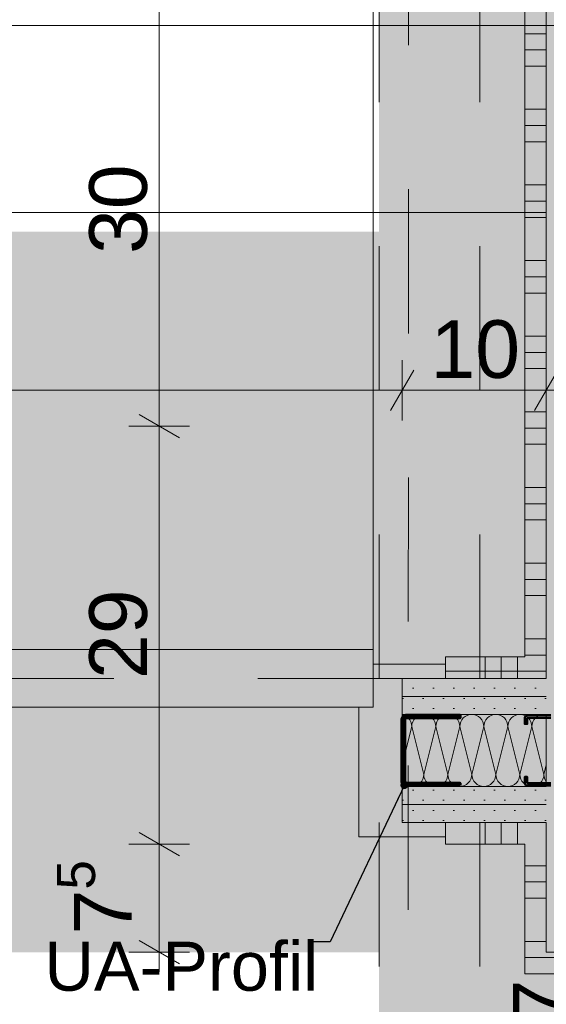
# Model space of a CAD drawing. Header units: metres. Extents: x -3.5 to 65.3, y -10.9 to 16.7.
# Tile 113 of 145: x 41.97 to 42.335, y 3.684 to 4.367. Entities that reach past the tile are written whole.
import ezdxf

# ---------------------------------------------------------------- set-up
doc = ezdxf.new("R2010")
doc.units = ezdxf.units.M
doc.header["$MEASUREMENT"] = 0
for name, pattern in [('Achse', [0.08, 0.04, -0.02, 0, -0.02]), ('Strichlinie eng', [0.046, 0.03, -0.016]), ('Untersicht', [0.04, 0.03, -0.01]), ('Wipeout_Contour', [1, 0, -1])]:
    doc.linetypes.add(name, pattern=pattern)
for name, color, linetype in [('102 - Bemaßung_ Beschriftung.Detail_ Ausschnitt', 7, 'Continuous'), ('612 - Struktur.Stahlbau', 7, 'Continuous'), ('654 - Abdeckung.Wand Belag', 7, 'Continuous'), ('660 - Unterkonstruktion.Trockenbau', 7, 'Continuous'), ('Neubau_102 - Bemaßung_ Beschriftung.Detail_ Ausschnitt', 7, 'Continuous'), ('Neubau_606 - Struktur.Wand Innen Ausbau', 7, 'Continuous'), ('Neubau_612 - Struktur.Stahlbau', 7, 'Continuous'), ('Neubau_650 - Abdeckung.Fußboden Aufbau', 7, 'Continuous'), ('Neubau_653 - Abdeckung.TB Verkofferung', 7, 'Continuous')]:
    doc.layers.add(name, color=color, linetype=linetype)
doc.styles.add('ERSTELLTER_STIL_1', font='txt')
doc.dimstyles.new('ERSTELLTER_STIL__1', dxfattribs={"dimtxt": 0.04, "dimasz": 0.02128, "dimexe": 0.18, "dimexo": 0.0625, "dimgap": 0, "dimtad": 1, "dimzin": 0, "dimdsep": 46, "dimtxsty": 'ERSTELLTER_STIL_1', "dimblk": 'ARROWHEAD_2', "dimblk1": 'ARROWHEAD_2', "dimblk2": 'ARROWHEAD_2', "dimcen": 0.09, "dimse1": 1, "dimse2": 1, "dimclrd": 7, "dimclre": 7, "dimclrt": 7, "dimazin": 0, "dimtfac": 1, "dimtdec": 4, "dimtmove": 0, "dimatfit": 3, "dimfxl": 1, "dimtolj": 1, "dimtzin": 0, "dimarcsym": 0})
doc.dimstyles.new('ERSTELLTER_STIL__2', dxfattribs={"dimtxt": 0.04, "dimasz": 0.02128, "dimexe": 0.18, "dimexo": 0.0625, "dimgap": 0, "dimtad": 1, "dimzin": 0, "dimdsep": 46, "dimtxsty": 'ERSTELLTER_STIL_1', "dimblk": 'ARROWHEAD_2', "dimblk1": 'ARROWHEAD_2', "dimblk2": 'ARROWHEAD_2', "dimcen": 0.09, "dimse1": 1, "dimse2": 1, "dimclrd": 7, "dimclre": 7, "dimclrt": 7, "dimazin": 0, "dimtfac": 1, "dimtdec": 4, "dimtmove": 2, "dimatfit": 3, "dimfxl": 1, "dimtolj": 1, "dimtzin": 0, "dimarcsym": 0})
doc.dimstyles.new('ERSTELLTER_STIL__3', dxfattribs={"dimtxt": 0.04, "dimasz": 0.02128, "dimexe": 0.18, "dimexo": 0.0625, "dimgap": 0, "dimtad": 1, "dimtih": 1, "dimtoh": 1, "dimzin": 0, "dimdsep": 46, "dimtxsty": 'ERSTELLTER_STIL_1', "dimblk": 'ARROWHEAD_2', "dimblk1": 'ARROWHEAD_2', "dimblk2": 'ARROWHEAD_2', "dimcen": 0.09, "dimse1": 1, "dimse2": 1, "dimclrd": 7, "dimclre": 7, "dimclrt": 7, "dimazin": 0, "dimtfac": 1, "dimtdec": 4, "dimtmove": 0, "dimatfit": 3, "dimfxl": 1, "dimtolj": 1, "dimtzin": 0, "dimarcsym": 0})
doc.dimstyles.new('ERSTELLTER_STIL__5', dxfattribs={"dimtxt": 0.18, "dimasz": 0.010944, "dimexe": 0.18, "dimexo": 0.0625, "dimgap": 0, "dimtad": 0, "dimtih": 1, "dimtoh": 1, "dimdec": 4, "dimzin": 0, "dimdsep": 46, "dimcen": 0.09, "dimadec": 0, "dimazin": 0, "dimtfac": 1, "dimtdec": 4, "dimtmove": 0, "dimatfit": 3, "dimldrblk": 'ARROWHEAD_11', "dimfxl": 1, "dimtolj": 1, "dimtzin": 0, "dimarcsym": 0})
doc.dimstyles.new('ERSTELLTER_STIL__6', dxfattribs={"dimtxt": 0.04, "dimasz": 0.02128, "dimexe": 0.18, "dimexo": 0.0625, "dimgap": 0, "dimtad": 1, "dimtih": 1, "dimtoh": 1, "dimzin": 0, "dimdsep": 46, "dimtxsty": 'ERSTELLTER_STIL_1', "dimblk": 'ARROWHEAD_2', "dimblk1": 'ARROWHEAD_2', "dimblk2": 'ARROWHEAD_2', "dimcen": 0.09, "dimclrd": 7, "dimclre": 7, "dimclrt": 7, "dimazin": 0, "dimtfac": 1, "dimtdec": 4, "dimtmove": 0, "dimatfit": 3, "dimfxl": 1, "dimtolj": 1, "dimtzin": 0, "dimarcsym": 0})
pattern_1 = [(0, (41.34, 4.835), (0, 0.602), []), (90, (41.34, 4.835), (-0.602, 0), [])]
pattern_2 = [(45, (0, 0), (-0.0070710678, 0.0070710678), [0, -0.01])]

# ---------------------------------------------------------------- blocks, each defined once
blk = doc.blocks.new('*X88')
at = {"layer": 'Neubau_606 - Struktur.Wand Innen Ausbau', "color": 7, "linetype": 'Continuous', "lineweight": 5}
for p, q in [((42.23652, 3.88436), (42.23499, 3.88483)), ((42.23797, 3.88359), (42.23652, 3.88436)), ((42.23923, 3.88256), (42.23797, 3.88359)), ((42.24026, 3.88129), (42.23923, 3.88256)), ((42.24411, 3.88256), (42.24307, 3.88129)), ((42.24537, 3.88359), (42.24411, 3.88256)), ((42.24681, 3.88436), (42.24537, 3.88359)), ((42.24838, 3.88484), (42.24681, 3.88436)), ((42.25, 3.885), (42.24838, 3.88484)), ((42.25163, 3.88484), (42.25, 3.885)), ((42.25319, 3.88436), (42.25163, 3.88484)), ((42.25463, 3.88359), (42.25319, 3.88436)), ((42.25589, 3.88256), (42.25463, 3.88359)), ((42.25693, 3.88129), (42.25589, 3.88256)), ((42.26078, 3.88256), (42.25974, 3.88129)), ((42.26204, 3.88359), (42.26078, 3.88256)), ((42.26348, 3.88436), (42.26204, 3.88359)), ((42.26504, 3.88484), (42.26348, 3.88436)), ((42.26667, 3.885), (42.26504, 3.88484)), ((42.26829, 3.88484), (42.26667, 3.885)), ((42.26986, 3.88436), (42.26829, 3.88484)), ((42.2713, 3.88359), (42.26986, 3.88436)), ((42.27256, 3.88256), (42.2713, 3.88359)), ((42.2736, 3.88129), (42.27256, 3.88256)), ((42.27744, 3.88256), (42.27641, 3.88129)), ((42.27871, 3.88359), (42.27744, 3.88256)), ((42.28015, 3.88436), (42.27871, 3.88359)), ((42.28171, 3.88484), (42.28015, 3.88436)), ((42.28334, 3.885), (42.28171, 3.88484)), ((42.28496, 3.88484), (42.28334, 3.885)), ((42.28652, 3.88436), (42.28496, 3.88484)), ((42.28797, 3.88359), (42.28652, 3.88436)), ((42.28923, 3.88256), (42.28797, 3.88359)), ((42.29026, 3.88129), (42.28923, 3.88256)), ((42.29411, 3.88256), (42.29307, 3.88129)), ((42.29537, 3.88359), (42.29411, 3.88256)), ((42.29681, 3.88436), (42.29537, 3.88359)), ((42.29838, 3.88484), (42.29681, 3.88436)), ((42.3, 3.885), (42.29838, 3.88484)), ((42.30163, 3.88484), (42.3, 3.885)), ((42.30319, 3.88436), (42.30163, 3.88484)), ((42.30463, 3.88359), (42.30319, 3.88436)), ((42.30589, 3.88256), (42.30463, 3.88359)), ((42.30693, 3.88129), (42.30589, 3.88256)), ((42.31078, 3.88256), (42.30974, 3.88129)), ((42.31204, 3.88359), (42.31078, 3.88256)), ((42.31348, 3.88436), (42.31204, 3.88359)), ((42.31504, 3.88484), (42.31348, 3.88436)), ((42.31667, 3.885), (42.31504, 3.88484)), ((42.31829, 3.88484), (42.31667, 3.885)), ((42.31986, 3.88436), (42.31829, 3.88484)), ((42.3213, 3.88359), (42.31986, 3.88436)), ((42.32256, 3.88256), (42.3213, 3.88359)), ((42.3236, 3.88129), (42.32256, 3.88256)), ((42.32744, 3.88256), (42.32641, 3.88129)), ((42.32871, 3.88359), (42.32744, 3.88256)), ((42.33015, 3.88436), (42.32871, 3.88359)), ((42.33171, 3.88484), (42.33015, 3.88436)), ((42.33334, 3.885), (42.33171, 3.88484)), ((42.33496, 3.88484), (42.33334, 3.885)), ((42.33499, 3.88483), (42.33496, 3.88484)), ((42.23499, 3.84995), (42.24167, 3.87666)), ((42.24103, 3.87985), (42.24026, 3.88129)), ((42.24151, 3.87829), (42.24103, 3.87985)), ((42.24167, 3.87666), (42.24151, 3.87829)), ((42.24183, 3.87829), (42.24167, 3.87666)), ((42.25, 3.84333), (42.24167, 3.87666)), ((42.2423, 3.87985), (42.24183, 3.87829)), ((42.24307, 3.88129), (42.2423, 3.87985)), ((42.25, 3.84333), (42.25834, 3.87666)), ((42.2577, 3.87985), (42.25693, 3.88129)), ((42.25818, 3.87829), (42.2577, 3.87985)), ((42.25834, 3.87666), (42.25818, 3.87829)), ((42.2585, 3.87829), (42.25834, 3.87666)), ((42.26667, 3.84333), (42.25834, 3.87666)), ((42.25897, 3.87985), (42.2585, 3.87829)), ((42.25974, 3.88129), (42.25897, 3.87985)), ((42.26667, 3.84333), (42.275, 3.87666)), ((42.27437, 3.87985), (42.2736, 3.88129)), ((42.27484, 3.87829), (42.27437, 3.87985)), ((42.275, 3.87666), (42.27484, 3.87829)), ((42.27516, 3.87829), (42.275, 3.87666)), ((42.28334, 3.84333), (42.275, 3.87666)), ((42.27564, 3.87985), (42.27516, 3.87829)), ((42.27641, 3.88129), (42.27564, 3.87985)), ((42.28334, 3.84333), (42.29167, 3.87666)), ((42.29103, 3.87985), (42.29026, 3.88129)), ((42.29151, 3.87829), (42.29103, 3.87985)), ((42.29167, 3.87666), (42.29151, 3.87829)), ((42.29183, 3.87829), (42.29167, 3.87666)), ((42.3, 3.84333), (42.29167, 3.87666)), ((42.2923, 3.87985), (42.29183, 3.87829)), ((42.29307, 3.88129), (42.2923, 3.87985)), ((42.3, 3.84333), (42.30834, 3.87666)), ((42.3077, 3.87985), (42.30693, 3.88129)), ((42.30818, 3.87829), (42.3077, 3.87985)), ((42.30834, 3.87666), (42.30818, 3.87829)), ((42.3085, 3.87829), (42.30834, 3.87666)), ((42.31667, 3.84333), (42.30834, 3.87666)), ((42.30897, 3.87985), (42.3085, 3.87829)), ((42.30974, 3.88129), (42.30897, 3.87985)), ((42.31667, 3.84333), (42.325, 3.87666)), ((42.32437, 3.87985), (42.3236, 3.88129)), ((42.32484, 3.87829), (42.32437, 3.87985)), ((42.325, 3.87666), (42.32484, 3.87829)), ((42.32516, 3.87829), (42.325, 3.87666)), ((42.33334, 3.84333), (42.325, 3.87666)), ((42.32564, 3.87985), (42.32516, 3.87829)), ((42.32641, 3.88129), (42.32564, 3.87985)), ((42.33334, 3.84333), (42.33499, 3.84995)), ((42.24937, 3.84014), (42.24984, 3.84171)), ((42.24984, 3.84171), (42.25, 3.84333)), ((42.25, 3.84333), (42.25016, 3.84171)), ((42.25016, 3.84171), (42.25064, 3.84014)), ((42.26603, 3.84014), (42.26651, 3.84171)), ((42.26651, 3.84171), (42.26667, 3.84333)), ((42.26667, 3.84333), (42.26683, 3.84171)), ((42.26683, 3.84171), (42.2673, 3.84014)), ((42.2827, 3.84014), (42.28318, 3.84171)), ((42.28318, 3.84171), (42.28334, 3.84333)), ((42.28334, 3.84333), (42.2835, 3.84171)), ((42.2835, 3.84171), (42.28397, 3.84014)), ((42.29937, 3.84014), (42.29984, 3.84171)), ((42.29984, 3.84171), (42.3, 3.84333)), ((42.3, 3.84333), (42.30016, 3.84171)), ((42.30016, 3.84171), (42.30064, 3.84014)), ((42.31603, 3.84014), (42.31651, 3.84171)), ((42.31651, 3.84171), (42.31667, 3.84333)), ((42.31667, 3.84333), (42.31683, 3.84171)), ((42.31683, 3.84171), (42.3173, 3.84014)), ((42.3327, 3.84014), (42.33318, 3.84171)), ((42.33318, 3.84171), (42.33334, 3.84333)), ((42.33334, 3.84333), (42.3335, 3.84171)), ((42.3335, 3.84171), (42.33397, 3.84014)), ((42.23499, 3.8384), (42.23578, 3.83744)), ((42.23578, 3.83744), (42.23704, 3.8364)), ((42.23704, 3.8364), (42.23848, 3.83563)), ((42.23848, 3.83563), (42.24004, 3.83516)), ((42.24004, 3.83516), (42.24167, 3.835)), ((42.24167, 3.835), (42.24329, 3.83516)), ((42.24329, 3.83516), (42.24486, 3.83563)), ((42.24486, 3.83563), (42.2463, 3.8364)), ((42.2463, 3.8364), (42.24756, 3.83744)), ((42.24756, 3.83744), (42.2486, 3.8387)), ((42.2486, 3.8387), (42.24937, 3.84014)), ((42.25064, 3.84014), (42.25141, 3.8387)), ((42.25141, 3.8387), (42.25244, 3.83744)), ((42.25244, 3.83744), (42.25371, 3.8364)), ((42.25371, 3.8364), (42.25515, 3.83563)), ((42.25515, 3.83563), (42.25671, 3.83516)), ((42.25671, 3.83516), (42.25834, 3.835)), ((42.25834, 3.835), (42.25996, 3.83516)), ((42.25996, 3.83516), (42.26152, 3.83563)), ((42.26152, 3.83563), (42.26297, 3.8364)), ((42.26297, 3.8364), (42.26423, 3.83744)), ((42.26423, 3.83744), (42.26526, 3.8387)), ((42.26526, 3.8387), (42.26603, 3.84014)), ((42.2673, 3.84014), (42.26807, 3.8387)), ((42.26807, 3.8387), (42.26911, 3.83744)), ((42.26911, 3.83744), (42.27037, 3.8364)), ((42.27037, 3.8364), (42.27181, 3.83563)), ((42.27181, 3.83563), (42.27338, 3.83516)), ((42.27338, 3.83516), (42.275, 3.835)), ((42.275, 3.835), (42.27663, 3.83516)), ((42.27663, 3.83516), (42.27819, 3.83563)), ((42.27819, 3.83563), (42.27963, 3.8364)), ((42.27963, 3.8364), (42.28089, 3.83744)), ((42.28089, 3.83744), (42.28193, 3.8387)), ((42.28193, 3.8387), (42.2827, 3.84014)), ((42.28397, 3.84014), (42.28474, 3.8387)), ((42.28474, 3.8387), (42.28578, 3.83744)), ((42.28578, 3.83744), (42.28704, 3.8364)), ((42.28704, 3.8364), (42.28848, 3.83563)), ((42.28848, 3.83563), (42.29004, 3.83516)), ((42.29004, 3.83516), (42.29167, 3.835)), ((42.29167, 3.835), (42.29329, 3.83516)), ((42.29329, 3.83516), (42.29486, 3.83563)), ((42.29486, 3.83563), (42.2963, 3.8364)), ((42.2963, 3.8364), (42.29756, 3.83744)), ((42.29756, 3.83744), (42.2986, 3.8387)), ((42.2986, 3.8387), (42.29937, 3.84014)), ((42.30064, 3.84014), (42.30141, 3.8387)), ((42.30141, 3.8387), (42.30244, 3.83744)), ((42.30244, 3.83744), (42.30371, 3.8364)), ((42.30371, 3.8364), (42.30515, 3.83563)), ((42.30515, 3.83563), (42.30671, 3.83516)), ((42.30671, 3.83516), (42.30834, 3.835)), ((42.30834, 3.835), (42.30996, 3.83516)), ((42.30996, 3.83516), (42.31152, 3.83563)), ((42.31152, 3.83563), (42.31297, 3.8364)), ((42.31297, 3.8364), (42.31423, 3.83744)), ((42.31423, 3.83744), (42.31526, 3.8387)), ((42.31526, 3.8387), (42.31603, 3.84014)), ((42.3173, 3.84014), (42.31807, 3.8387)), ((42.31807, 3.8387), (42.31911, 3.83744)), ((42.31911, 3.83744), (42.32037, 3.8364)), ((42.32037, 3.8364), (42.32181, 3.83563)), ((42.32181, 3.83563), (42.32338, 3.83516)), ((42.32338, 3.83516), (42.325, 3.835)), ((42.325, 3.835), (42.32663, 3.83516)), ((42.32663, 3.83516), (42.32819, 3.83563)), ((42.32819, 3.83563), (42.32963, 3.8364)), ((42.32963, 3.8364), (42.33089, 3.83744)), ((42.33089, 3.83744), (42.33193, 3.8387)), ((42.33193, 3.8387), (42.3327, 3.84014)), ((42.33397, 3.84014), (42.33474, 3.8387)), ((42.33474, 3.8387), (42.33499, 3.83839))]:
    blk.add_line(p, q, dxfattribs=at)
blk = doc.blocks.new('*X100')
at = {"layer": '654 - Abdeckung.Wand Belag', "color": 7, "linetype": 'Continuous', "lineweight": 5}
blk.add_line((42.31999, 3.71625), (42.33124, 3.71625), dxfattribs=at)
blk = doc.blocks.new('*X101')
at = {"layer": '654 - Abdeckung.Wand Belag', "color": 7, "linetype": 'Continuous', "lineweight": 5}
for p, q in [((42.33124, 3.71625), (42.33499, 3.71625)), ((42.31999, 3.705), (42.33499, 3.705))]:
    blk.add_line(p, q, dxfattribs=at)
blk = doc.blocks.new('*X102')
at = {"layer": '654 - Abdeckung.Wand Belag', "color": 7, "linetype": 'Continuous', "lineweight": 5}
for p, q in [((42.33499, 3.71625), (42.3675, 3.71625)), ((42.33499, 3.705), (42.3675, 3.705))]:
    blk.add_line(p, q, dxfattribs=at)
blk = doc.blocks.new('*X142')
at = {"layer": '654 - Abdeckung.Wand Belag', "color": 7, "linetype": 'Continuous', "lineweight": 5}
blk.add_line((42.31999, 3.915), (42.32999, 3.915), dxfattribs=at)
blk = doc.blocks.new('*X145')
at = {"layer": '654 - Abdeckung.Wand Belag', "color": 7, "linetype": 'Continuous', "lineweight": 5}
for p, q in [((42.31999, 4.3575), (42.33499, 4.3575)), ((42.31999, 4.34625), (42.33499, 4.34625)), ((42.31999, 4.335), (42.33499, 4.335)), ((42.31999, 4.305), (42.33499, 4.305)), ((42.31999, 4.29375), (42.33499, 4.29375)), ((42.31999, 4.2825), (42.33499, 4.2825)), ((42.31999, 4.2525), (42.33499, 4.2525)), ((42.31999, 4.24125), (42.33499, 4.24125)), ((42.31999, 4.23), (42.33499, 4.23)), ((42.31999, 4.2), (42.33499, 4.2)), ((42.31999, 4.18875), (42.33499, 4.18875)), ((42.31999, 4.1775), (42.33499, 4.1775)), ((42.31999, 4.1475), (42.33499, 4.1475)), ((42.31999, 4.13625), (42.33499, 4.13625)), ((42.31999, 4.125), (42.33499, 4.125)), ((42.31999, 4.095), (42.33499, 4.095)), ((42.31999, 4.08375), (42.33499, 4.08375)), ((42.31999, 4.0725), (42.33499, 4.0725)), ((42.31999, 4.0425), (42.33499, 4.0425)), ((42.31999, 4.03125), (42.33499, 4.03125)), ((42.31999, 4.02), (42.33499, 4.02)), ((42.31999, 3.99), (42.33499, 3.99)), ((42.31999, 3.97875), (42.33499, 3.97875)), ((42.31999, 3.9675), (42.33499, 3.9675)), ((42.31999, 3.9375), (42.33499, 3.9375)), ((42.31999, 3.92625), (42.33499, 3.92625))]:
    blk.add_line(p, q, dxfattribs=at)
blk = doc.blocks.new('*X146')
at = {"layer": '654 - Abdeckung.Wand Belag', "color": 7, "linetype": 'Continuous', "lineweight": 5}
blk.add_line((42.32999, 3.915), (42.33499, 3.915), dxfattribs=at)
blk = doc.blocks.new('*X155')
at = {"layer": '654 - Abdeckung.Wand Belag', "color": 7, "linetype": 'Continuous', "lineweight": 5}
for p, q in [((42.2925, 3.925), (42.2925, 3.91)), ((42.30375, 3.925), (42.30375, 3.91)), ((42.315, 3.925), (42.315, 3.91)), ((42.26499, 3.915), (42.315, 3.915)), ((42.315, 3.915), (42.31999, 3.915))]:
    blk.add_line(p, q, dxfattribs=at)
blk = doc.blocks.new('*X175')
at = {"layer": '654 - Abdeckung.Wand Belag', "color": 7, "linetype": 'Continuous', "lineweight": 5}
for p, q in [((42.31999, 3.78), (42.33499, 3.78)), ((42.31999, 3.76875), (42.33499, 3.76875)), ((42.31999, 3.7575), (42.33499, 3.7575)), ((42.31999, 3.7275), (42.33499, 3.7275))]:
    blk.add_line(p, q, dxfattribs=at)
blk = doc.blocks.new('*X176')
at = {"layer": '654 - Abdeckung.Wand Belag', "color": 7, "linetype": 'Continuous', "lineweight": 5}
for p, q in [((42.2925, 3.81), (42.2925, 3.795)), ((42.30375, 3.81), (42.30375, 3.795)), ((42.315, 3.81), (42.315, 3.795))]:
    blk.add_line(p, q, dxfattribs=at)
blk = doc.blocks.new('*D201')
at = {"layer": '102 - Bemaßung_ Beschriftung.Detail_ Ausschnitt', "color": 7, "linetype": 'Continuous', "lineweight": 5}
for p, q in [((43.38899, 5.75192), (43.36099, 5.76808)), ((43.37499, 5.76), (43.37499, 5.77369)), ((43.39599, 5.76), (43.35399, 5.76)), ((43.37499, 4.16), (43.37499, 5.76)), ((43.36099, 4.16808), (43.38899, 4.15191))]:
    blk.add_line(p, q, dxfattribs=at)
at = {"layer": '102 - Bemaßung_ Beschriftung.Detail_ Ausschnitt', "color": 7, "lineweight": 5, "insert": (43.36699, 4.95447), "char_height": 0.04, "attachment_point": 7, "rotation": 90, "style": 'ERSTELLTER_STIL_1'}
blk.add_mtext('\\A1;{\\pql;\\fArial|b0|i0|c0|p38;1,60}', dxfattribs=at)
blk = doc.blocks.new('ARROWHEAD_2')
at = {"color": 0, "linetype": 'Continuous', "lineweight": 0}
for p, q in [((-0.378, -0.655), (0.378, 0.655)), ((0, 0), (-1, 0))]:
    blk.add_line(p, q, dxfattribs=at)
blk = doc.blocks.new('*D220')
at = {"layer": '102 - Bemaßung_ Beschriftung.Detail_ Ausschnitt', "color": 7, "linetype": 'Continuous', "lineweight": 5}
for p, q in [((39.96403, 5.75192), (39.93603, 5.76808)), ((39.95003, 5.76), (39.95003, 5.77369)), ((39.97103, 5.76), (39.92903, 5.76)), ((39.95003, 3.91), (39.95003, 5.76)), ((39.93603, 3.91808), (39.96403, 3.90192))]:
    blk.add_line(p, q, dxfattribs=at)
at = {"layer": '102 - Bemaßung_ Beschriftung.Detail_ Ausschnitt', "color": 7, "lineweight": 5, "insert": (39.94203, 4.78179), "char_height": 0.04, "attachment_point": 7, "rotation": 90, "style": 'ERSTELLTER_STIL_1'}
blk.add_mtext('\\A1;{\\pql;\\fArial|b0|i0|c0|p38;1,85}', dxfattribs=at)
blk = doc.blocks.new('*D242')
at = {"layer": '102 - Bemaßung_ Beschriftung.Detail_ Ausschnitt', "color": 7, "linetype": 'Continuous', "lineweight": 5}
for p, q in [((41.34999, 4.089), (41.34999, 4.131)), ((42.23499, 4.089), (42.23499, 4.131)), ((41.35807, 4.124), (41.34191, 4.096)), ((42.24307, 4.124), (42.22691, 4.096)), ((41.34999, 4.11), (42.23499, 4.11))]:
    blk.add_line(p, q, dxfattribs=at)
at = {"layer": '102 - Bemaßung_ Beschriftung.Detail_ Ausschnitt', "color": 7, "lineweight": 5, "char_height": 0.04, "attachment_point": 7, "style": 'ERSTELLTER_STIL_1'}
for s, insert in [('\\A1;{\\pql;\\fArial|b0|i0|c0|p38;88\\fArial|b0|i0|c0|p38;\\A1{\\H.66x;\\S5^  ;}}', (41.75212, 4.11734)), ('\\A1;{\\pql;\\fArial|b0|i0|c0|p38;2,13\\fArial|b0|i0|c0|p38;\\A1{\\H.66x;\\S5^  ;}}', (41.72926, 4.05423))]:
    blk.add_mtext(s, dxfattribs=dict(at, insert=insert))
blk = doc.blocks.new('*D243')
at = {"layer": '102 - Bemaßung_ Beschriftung.Detail_ Ausschnitt', "color": 7, "linetype": 'Continuous', "lineweight": 5}
for p, q in [((42.23499, 4.089), (42.23499, 4.131)), ((42.33499, 4.089), (42.33499, 4.131)), ((42.24307, 4.124), (42.22691, 4.096)), ((42.32691, 4.096), (42.34307, 4.124)), ((42.23499, 4.11), (42.33499, 4.11)), ((42.33499, 4.11), (42.34868, 4.11))]:
    blk.add_line(p, q, dxfattribs=at)
at = {"layer": '102 - Bemaßung_ Beschriftung.Detail_ Ausschnitt', "color": 7, "lineweight": 5, "insert": (42.25464, 4.118), "char_height": 0.04, "attachment_point": 7, "style": 'ERSTELLTER_STIL_1'}
blk.add_mtext('\\A1;{\\pql;\\fArial|b0|i0|c0|p38;10}', dxfattribs=at)
blk = doc.blocks.new('*D246')
at = {"layer": '102 - Bemaßung_ Beschriftung.Detail_ Ausschnitt', "color": 7, "linetype": 'Continuous', "lineweight": 5}
for p, q in [((40.44002, 3.26756), (40.44002, 3.30956)), ((42.45999, 3.26756), (42.45999, 3.30956)), ((40.44811, 3.30256), (40.43194, 3.27456)), ((42.46808, 3.30256), (42.45191, 3.27456)), ((40.44002, 3.28856), (42.45999, 3.28856))]:
    blk.add_line(p, q, dxfattribs=at)
at = {"layer": '102 - Bemaßung_ Beschriftung.Detail_ Ausschnitt', "color": 7, "lineweight": 5, "char_height": 0.04, "attachment_point": 7, "style": 'ERSTELLTER_STIL_1'}
for s, insert in [('\\A1;{\\pql;\\fArial|b0|i0|c0|p38;2,02}', (41.38162, 3.29656)), ('\\A1;{\\pql;\\fArial|b0|i0|c0|p38;3}', (42.42155, 3.29656))]:
    blk.add_mtext(s, dxfattribs=dict(at, insert=insert))
blk = doc.blocks.new('*D314')
at = {"layer": '102 - Bemaßung_ Beschriftung.Detail_ Ausschnitt', "color": 7, "linetype": 'Continuous', "lineweight": 5}
for p, q in [((42.35999, 3.72), (42.35999, 3.73369)), ((42.37399, 3.71191), (42.34599, 3.72808)), ((42.38099, 3.72), (42.33899, 3.72)), ((42.35999, 3.64998), (42.35999, 3.72)), ((42.34599, 3.65807), (42.37399, 3.6419)), ((42.38099, 3.64998), (42.33899, 3.64998))]:
    blk.add_line(p, q, dxfattribs=at)
at = {"layer": '102 - Bemaßung_ Beschriftung.Detail_ Ausschnitt', "color": 7, "lineweight": 5, "insert": (42.35199, 3.66981), "char_height": 0.04, "attachment_point": 7, "rotation": 90, "style": 'ERSTELLTER_STIL_1'}
blk.add_mtext('\\A1;{\\pql;\\fArial|b0|i0|c0|p38;7}', dxfattribs=at)
blk = doc.blocks.new('*D410')
at = {"layer": '102 - Bemaßung_ Beschriftung.Detail_ Ausschnitt', "color": 7, "linetype": 'Continuous', "lineweight": 5}
for p, q in [((42.05252, 3.80308), (42.08052, 3.78691)), ((42.08752, 3.795), (42.04552, 3.795)), ((42.06652, 3.72), (42.06652, 3.795)), ((42.05252, 3.72808), (42.08052, 3.71191)), ((42.08752, 3.72), (42.04552, 3.72)), ((42.06652, 3.7063), (42.06652, 3.72))]:
    blk.add_line(p, q, dxfattribs=at)
at = {"layer": '102 - Bemaßung_ Beschriftung.Detail_ Ausschnitt', "color": 7, "lineweight": 5, "insert": (42.05896, 3.7323), "char_height": 0.04, "attachment_point": 7, "rotation": 90, "style": 'ERSTELLTER_STIL_1'}
blk.add_mtext('\\A1;{\\pql;\\fArial|b0|i0|c0|p38;7\\fArial|b0|i0|c0|p38;\\A1{\\H.66x;\\S5^  ;}}', dxfattribs=at)
blk = doc.blocks.new('*D411')
at = {"layer": '102 - Bemaßung_ Beschriftung.Detail_ Ausschnitt', "color": 7, "linetype": 'Continuous', "lineweight": 5}
for p, q in [((42.05252, 4.09308), (42.08052, 4.07691)), ((42.06652, 3.795), (42.06652, 4.085)), ((42.05252, 3.80308), (42.08052, 3.78691))]:
    blk.add_line(p, q, dxfattribs=at)
at = {"layer": '102 - Bemaßung_ Beschriftung.Detail_ Ausschnitt', "color": 7, "lineweight": 5, "insert": (42.05852, 3.90964), "char_height": 0.04, "attachment_point": 7, "rotation": 90, "style": 'ERSTELLTER_STIL_1'}
blk.add_mtext('\\A1;{\\pql;\\fArial|b0|i0|c0|p38;29}', dxfattribs=at)
blk = doc.blocks.new('*D412')
at = {"layer": '102 - Bemaßung_ Beschriftung.Detail_ Ausschnitt', "color": 7, "linetype": 'Continuous', "lineweight": 5}
for p, q in [((42.05252, 4.39308), (42.08052, 4.37691)), ((42.08752, 4.385), (42.04552, 4.385)), ((42.06652, 4.085), (42.06652, 4.385)), ((42.05252, 4.09308), (42.08052, 4.07691)), ((42.08752, 4.085), (42.04552, 4.085)), ((42.06652, 3.795), (42.06652, 4.085))]:
    blk.add_line(p, q, dxfattribs=at)
at = {"layer": '102 - Bemaßung_ Beschriftung.Detail_ Ausschnitt', "color": 7, "lineweight": 5, "insert": (42.05852, 4.20464), "char_height": 0.04, "attachment_point": 7, "rotation": 90, "style": 'ERSTELLTER_STIL_1'}
blk.add_mtext('\\A1;{\\pql;\\fArial|b0|i0|c0|p38;30}', dxfattribs=at)
blk = doc.blocks.new('ARROWHEAD_11')
at = {"color": 0, "linetype": 'Continuous', "lineweight": 0}
blk.add_line((0, 0), (-1, 0), dxfattribs=at)
at = {"color": 0, "linetype": 'Continuous', "lineweight": 0, "const_width": 0.25, "flags": 128}
blk.add_lwpolyline([(-0.125, 0, 1), (0.125, 0, 1)], format="xyb", close=True, dxfattribs=at)
blk = doc.blocks.new('*D448')
at = {"layer": '102 - Bemaßung_ Beschriftung.Detail_ Ausschnitt', "color": 7, "linetype": 'Continuous', "lineweight": 5}
for p, q in [((40.2, 4.34208), (40.2, 5.19998)), ((42.54734, 3.905), (42.54734, 4.38408)), ((40.20808, 4.37708), (40.19192, 4.34908)), ((42.55542, 4.37708), (42.53925, 4.34908)), ((40.18631, 4.36308), (40.2, 4.36308)), ((40.2, 4.36308), (42.54734, 4.36308))]:
    blk.add_line(p, q, dxfattribs=at)
at = {"color": 254, "linetype": 'Wipeout_Contour', "lineweight": 0, "ltscale": 166.435649}
blk.add_wipeout([(41.29292, 4.36358), (41.45441, 4.36358), (41.45441, 4.41858), (41.29292, 4.41858)], dxfattribs=at).dxf.layer = '102 - Bemaßung_ Beschriftung.Detail_ Ausschnitt'
at = {"layer": '102 - Bemaßung_ Beschriftung.Detail_ Ausschnitt', "color": 7, "lineweight": 5, "insert": (41.30042, 4.36332), "char_height": 0.04, "attachment_point": 7, "style": 'ERSTELLTER_STIL_1'}
blk.add_mtext('\\A1;{\\pql;\\fArial|b0|i0|c0|p38;2,34\\fArial|b0|i0|c0|p38;\\A1{\\H.66x;\\S73^  ;}}', dxfattribs=at)

msp = doc.modelspace()

# ---------------------------------------------------------------- hatches: boundary and pattern name
at = {"layer": '612 - Struktur.Stahlbau', "linetype": 'Continuous', "lineweight": 0, "true_color": 0x30307f}
msp.add_hatch(color=177, dxfattribs=at).paths.add_polyline_path([(42.219, 5.18998), (42.359, 5.18998), (42.359, 0.70998), (42.219, 0.70998)])
at = {"layer": '612 - Struktur.Stahlbau', "linetype": 'Continuous', "lineweight": 0, "true_color": 0x006a00}
msp.add_hatch(color=96, dxfattribs=at).paths.add_polyline_path([(40.19933, 4.21998), (47.03, 4.21998), (47.03, 3.71998), (40.19933, 3.71998)])
at = {"layer": 'Neubau_606 - Struktur.Wand Innen Ausbau', "linetype": 'Continuous', "lineweight": 0, "true_color": 0x000000}
h = msp.add_hatch(dxfattribs=at)
h.set_pattern_fill('Gips_0001', color=18, style=0, pattern_type=2)
h.set_pattern_definition(pattern_2)
h.paths.add_polyline_path([(42.34749, 3.7325), (42.34749, 4.385), (42.33499, 4.385), (42.33499, 3.7325)])
h = msp.add_hatch(dxfattribs=at)
h.set_pattern_fill('Gips_0001', color=18, style=0, pattern_type=2)
h.set_pattern_definition(pattern_2)
h.paths.add_polyline_path([(42.23499, 3.91), (42.23499, 3.8975), (42.33499, 3.8975), (42.33499, 3.91)])
h = msp.add_hatch(dxfattribs=at)
h.set_pattern_fill('Gips_0001', color=18, style=0, pattern_type=2)
h.set_pattern_definition(pattern_2)
h.paths.add_polyline_path([(42.23499, 3.8975), (42.23499, 3.885), (42.33499, 3.885), (42.33499, 3.8975)])
h = msp.add_hatch(dxfattribs=at)
h.set_pattern_fill('Gips_0001', color=18, style=0, pattern_type=2)
h.set_pattern_definition(pattern_2)
h.paths.add_polyline_path([(42.23499, 3.8225), (42.33499, 3.8225), (42.33499, 3.835), (42.23499, 3.835)])
h = msp.add_hatch(dxfattribs=at)
h.set_pattern_fill('Gips_0001', color=18, style=0, pattern_type=2)
h.set_pattern_definition(pattern_2)
h.paths.add_polyline_path([(42.33499, 3.8225), (42.23499, 3.8225), (42.23499, 3.81), (42.33499, 3.81)])
at = {"layer": 'Neubau_650 - Abdeckung.Fußboden Aufbau', "linetype": 'Continuous', "lineweight": 13, "true_color": 0xafafaf}
h = msp.add_hatch(dxfattribs=at)
h.set_pattern_fill('Raster_60x60_Fuge_2mm_0001', color=253, style=0, pattern_type=2)
h.set_pattern_definition(pattern_1)
h.paths.add_polyline_path([(40.43999, 5.76), (40.43999, 3.91), (42.33499, 3.91), (42.33499, 5.76)])
h = msp.add_hatch(dxfattribs=at)
h.set_pattern_fill('Raster_60x60_Fuge_2mm_0001', color=253, style=0, pattern_type=2)
h.set_pattern_definition(pattern_1)
h.paths.add_polyline_path([(40.44002, 3.56), (40.44002, 0.255), (43.56999, 0.255), (43.56999, 0.95998), (43.98999, 0.95998), (43.98999, 3.72), (42.33499, 3.72), (42.33499, 3.81), (42.23499, 3.81), (42.23499, 3.91), (41.34999, 3.91), (41.34999, 3.81), (40.89002, 3.81), (40.89003, 3.56)])
h.paths.add_polyline_path([(43.34499, 0.33, -0.414214), (43.39499, 0.38, -0.414214), (43.44499, 0.33, -0.414214), (43.39499, 0.28, -0.414214)], flags=0)
h.paths.add_polyline_path([(43.44499, 0.33, -0.414214), (43.49499, 0.38, -0.414214), (43.54499, 0.33, -0.414214), (43.49499, 0.28, -0.414214)], flags=0)

# ---------------------------------------------------------------- linework, layer by layer
at = {"layer": '654 - Abdeckung.Wand Belag', "color": 7, "linetype": 'Continuous', "lineweight": 5, "flags": 128}
for points in [[(42.33499, 3.91), (42.33499, 5.75998)], [(42.31999, 5.74498), (42.31999, 3.925)], [(42.31999, 3.925), (42.26499, 3.92499)], [(42.26499, 3.92499), (42.26499, 3.90999)], [(42.26499, 3.90999), (42.31999, 3.91)], [(42.33499, 3.91), (42.31999, 3.91)], [(42.31999, 3.81), (42.26499, 3.81)], [(42.26499, 3.795), (42.26499, 3.81)], [(42.33499, 3.81), (42.31999, 3.81)], [(42.33499, 3.72), (42.33499, 3.81)], [(42.26499, 3.795), (42.31999, 3.795)], [(42.31999, 3.795), (42.31999, 3.72)], [(42.31999, 3.705), (42.31999, 3.72)], [(43.98999, 3.72), (42.33499, 3.72)], [(42.31999, 3.705), (43.97499, 3.705)]]:
    msp.add_lwpolyline(points, dxfattribs=at)
at = {"layer": '660 - Unterkonstruktion.Trockenbau', "color": 7, "linetype": 'Continuous', "lineweight": 70, "flags": 128}
msp.add_lwpolyline([(42.27499, 3.8356), (42.23774, 3.8356, -0.414214), (42.23499, 3.83835), (42.23499, 3.88165, -0.414214), (42.23774, 3.8844), (42.27499, 3.8844), (42.27499, 3.88265), (42.23774, 3.88265, 0.414214), (42.23674, 3.88165), (42.23674, 3.83835, 0.414214), (42.23774, 3.83735), (42.27499, 3.83735)], format="xyb", close=True, dxfattribs=at)
at = {"layer": '660 - Unterkonstruktion.Trockenbau', "color": 7, "linetype": 'Continuous', "lineweight": 50, "flags": 128}
for points in [[(42.33804, 3.88265), (42.32199, 3.88265, 0.414214), (42.32174, 3.8824), (42.32174, 3.8784), (42.31999, 3.8784), (42.31999, 3.8824, -0.414214), (42.32199, 3.8844), (42.33804, 3.8844, -0.267949)], [(42.33804, 3.8356), (42.32199, 3.8356, -0.414214), (42.31999, 3.8376), (42.31999, 3.8416), (42.32174, 3.8416), (42.32174, 3.8376, 0.414214), (42.32199, 3.83735), (42.33804, 3.83735, 0.267949)]]:
    msp.add_lwpolyline(points, format="xyb", dxfattribs=at)
at = {"layer": 'Neubau_606 - Struktur.Wand Innen Ausbau', "color": 1, "linetype": 'Continuous', "lineweight": 13}
for p, q in [((42.21499, 3.93), (42.21499, 4.775)), ((42.21499, 3.93), (41.36999, 3.93)), ((42.21499, 3.89), (42.21499, 3.93)), ((42.21499, 3.89), (42.21499, 3.92)), ((42.21499, 3.92), (42.26499, 3.92)), ((42.26499, 3.92), (42.26499, 3.91)), ((42.26499, 3.91), (42.23499, 3.91)), ((42.23499, 3.91), (42.23499, 3.81)), ((41.36999, 3.89), (42.21499, 3.89)), ((42.20499, 3.8), (42.20499, 3.89)), ((42.20499, 3.89), (42.21499, 3.89)), ((42.23499, 3.81), (42.26499, 3.81)), ((42.26499, 3.81), (42.26499, 3.8)), ((42.26499, 3.8), (42.20499, 3.8))]:
    msp.add_line(p, q, dxfattribs=at)
at = {"layer": 'Neubau_606 - Struktur.Wand Innen Ausbau', "color": 1, "linetype": 'Continuous', "lineweight": 5}
for p, q in [((42.23499, 3.8975), (42.23499, 3.91)), ((42.23499, 3.8975), (42.23499, 3.91)), ((42.23499, 3.8975), (42.23499, 3.91)), ((42.33499, 3.8975), (42.23499, 3.8975)), ((42.23499, 3.885), (42.23499, 3.8975)), ((42.23499, 3.885), (42.23499, 3.8975)), ((42.23499, 3.885), (42.23499, 3.8975)), ((42.33499, 3.885), (42.23499, 3.885)), ((42.23499, 3.835), (42.23499, 3.885)), ((42.23499, 3.835), (42.23499, 3.885)), ((42.23499, 3.835), (42.23499, 3.885)), ((42.23499, 3.835), (42.33499, 3.835)), ((42.23499, 3.8225), (42.23499, 3.835)), ((42.23499, 3.8225), (42.23499, 3.835)), ((42.23499, 3.8225), (42.23499, 3.835)), ((42.23499, 3.8225), (42.33499, 3.8225)), ((42.23499, 3.81), (42.23499, 3.8225)), ((42.23499, 3.81), (42.23499, 3.8225)), ((42.23499, 3.81), (42.23499, 3.8225))]:
    msp.add_line(p, q, dxfattribs=at)
at = {"layer": 'Neubau_606 - Struktur.Wand Innen Ausbau', "color": 1, "linetype": 'Continuous', "lineweight": 5, "flags": 128}
for points in [[(42.33499, 4.385), (42.33499, 3.91)], [(42.33499, 3.91), (42.23499, 3.91)], [(42.33499, 3.835), (42.33499, 3.885)], [(42.33499, 3.885), (42.33499, 3.835)], [(42.23499, 3.81), (42.33499, 3.81)]]:
    msp.add_lwpolyline(points, dxfattribs=at)
at = {"layer": 'Neubau_606 - Struktur.Wand Innen Ausbau', "color": 1, "linetype": 'Continuous', "lineweight": 9}
msp.add_arc((42.21499, 3.93), 0.845, 89.99996, 179.99996, dxfattribs=at)
at = {"layer": 'Neubau_612 - Struktur.Stahlbau', "color": 1, "linetype": 'Untersicht', "lineweight": 13}
msp.add_line((42.219, 0.70998), (42.219, 5.18998), dxfattribs=at)
at = {"layer": 'Neubau_612 - Struktur.Stahlbau', "color": 1, "linetype": 'Achse', "lineweight": 9}
msp.add_line((42.289, 0.70998), (42.289, 5.18998), dxfattribs=at)
at = {"layer": 'Neubau_650 - Abdeckung.Fußboden Aufbau', "color": 1, "linetype": 'Continuous', "lineweight": 13, "flags": 128}
for points in [[(42.33499, 3.91), (42.33499, 5.76), (40.43999, 5.76)], [(41.34999, 3.81), (40.89002, 3.81), (40.89003, 3.56), (40.44002, 3.56), (40.44002, 0.255), (43.56999, 0.255), (43.56999, 0.95998), (43.98999, 0.95998), (43.98999, 3.72), (42.33499, 3.72), (42.33499, 3.81), (42.23499, 3.81), (42.23499, 3.91)], [(42.23499, 3.91), (42.33499, 3.91)]]:
    msp.add_lwpolyline(points, dxfattribs=at)
at = {"layer": 'Neubau_650 - Abdeckung.Fußboden Aufbau', "color": 1, "linetype": 'Strichlinie eng', "lineweight": 13, "flags": 128}
msp.add_lwpolyline([(42.23499, 3.91), (41.34999, 3.91)], dxfattribs=at)
at = {"layer": 'Neubau_653 - Abdeckung.TB Verkofferung', "color": 1, "linetype": 'Untersicht', "lineweight": 9}
msp.add_line((42.23748, 0.74948), (42.23997, 5.19007), dxfattribs=at)

# ---------------------------------------------------------------- block references
at = {"layer": '654 - Abdeckung.Wand Belag', "color": 7, "lineweight": 5}
for name in ['*X145', '*X155', '*X142', '*X146', '*X176', '*X175', '*X102', '*X100', '*X101']:
    msp.add_blockref(name, (0, 0), dxfattribs=at)
at = {"layer": 'Neubau_606 - Struktur.Wand Innen Ausbau', "color": 1, "lineweight": 13}
msp.add_blockref('*X88', (0, 0), dxfattribs=at)

# ---------------------------------------------------------------- texts
at = {"layer": 'Neubau_102 - Bemaßung_ Beschriftung.Detail_ Ausschnitt', "color": 7, "linetype": 'Continuous', "lineweight": 9, "insert": (42.08189, 3.72723), "char_height": 0.034, "attachment_point": 2, "style": 'ERSTELLTER_STIL_1'}
msp.add_mtext('\\A1;{\\pqc;\\fArial|b0|i0|c0|p38;UA-Profil}', dxfattribs=at)

# ---------------------------------------------------------------- dimensions: what is measured, and where the dimension line sits
at = {"layer": '102 - Bemaßung_ Beschriftung.Detail_ Ausschnitt', "color": 7, "linetype": 'Continuous', "lineweight": 5}
for base, p1, p2, dimstyle, picture, middle in [((39.95003, 5.76), (40.2, 3.91), (42.33499, 5.76), 'ERSTELLTER_STIL__1', '*D220', (39.92203, 4.83374)), ((43.37499, 5.76), (42.73499, 4.16), (42.33499, 5.76), 'ERSTELLTER_STIL__2', '*D201', (43.34699, 5.00642)), ((42.06652, 4.385), (42.65999, 4.085), (42.65999, 4.385), 'ERSTELLTER_STIL__1', '*D412', (42.03852, 4.23514)), ((42.06652, 4.085), (43.24999, 3.795), (42.65999, 4.085), 'ERSTELLTER_STIL__1', '*D411', (42.03852, 3.94014)), ((42.06652176, 3.79499664), (43.16249098, 3.71999656), (43.24999093, 3.79499664), 'ERSTELLTER_STIL__1', '*D410', (42.03852176, 3.8015731)), ((42.35999, 3.72), (42.45999, 3.64998), (42.45999, 3.72), 'ERSTELLTER_STIL__1', '*D314', (42.33199, 3.68506))]:
    dim = msp.add_linear_dim(base=base, p1=p1, p2=p2, angle=90, dimstyle=dimstyle, dxfattribs=at)
    dim.commit()
    dim.dimension.update_dxf_attribs({"geometry": picture, "text_midpoint": middle, "dimtype": 160, "text_rotation": 90})
for base, p1, p2, picture, middle in [((42.2349902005, 4.1099970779), (41.3499902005, 3.8099981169), (42.2349902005, 3.8099975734), '*D242', (41.8366367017, 4.1379970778)), ((42.33499, 4.11), (42.23499, 3.81), (42.33499, 3.91), '*D243', (42.28513, 4.138)), ((42.45999, 3.28856), (40.44002, 3.81), (42.45999, 3.72), '*D246', (41.43357, 3.31656))]:
    dim = msp.add_linear_dim(base=base, p1=p1, p2=p2, dimstyle='ERSTELLTER_STIL__3', dxfattribs=at)
    dim.commit()
    dim.dimension.update_dxf_attribs({"geometry": picture, "text_midpoint": middle, "dimtype": 160})

# ---------------------------------------------------------------- leaders
at = {"layer": 'Neubau_102 - Bemaßung_ Beschriftung.Detail_ Ausschnitt', "color": 1, "linetype": 'Continuous', "lineweight": 13, "annotation_type": 0, "has_hookline": 1, "hookline_direction": 1, "text_width": 0.18278}
msp.add_leader([(42.23654, 3.83596), (42.18499, 3.72723), (42.17328, 3.72723)], dimstyle='ERSTELLTER_STIL__5', dxfattribs=at)

# ---------------------------------------------------------------- next in the draw order: dimensions: what is measured, and where the dimension line sits
at = {"layer": '102 - Bemaßung_ Beschriftung.Detail_ Ausschnitt', "color": 7, "linetype": 'Continuous', "lineweight": 5}
dim = msp.add_linear_dim(base=(42.54734, 4.36308), p1=(40.2, 5.19998), p2=(42.54734, 3.905), dimstyle='ERSTELLTER_STIL__6', dxfattribs=at)
dim.commit()
dim.dimension.update_dxf_attribs({"geometry": '*D448', "text_midpoint": (41.42165, 4.39108), "dimtype": 160})

doc.saveas('drawing.dxf')
